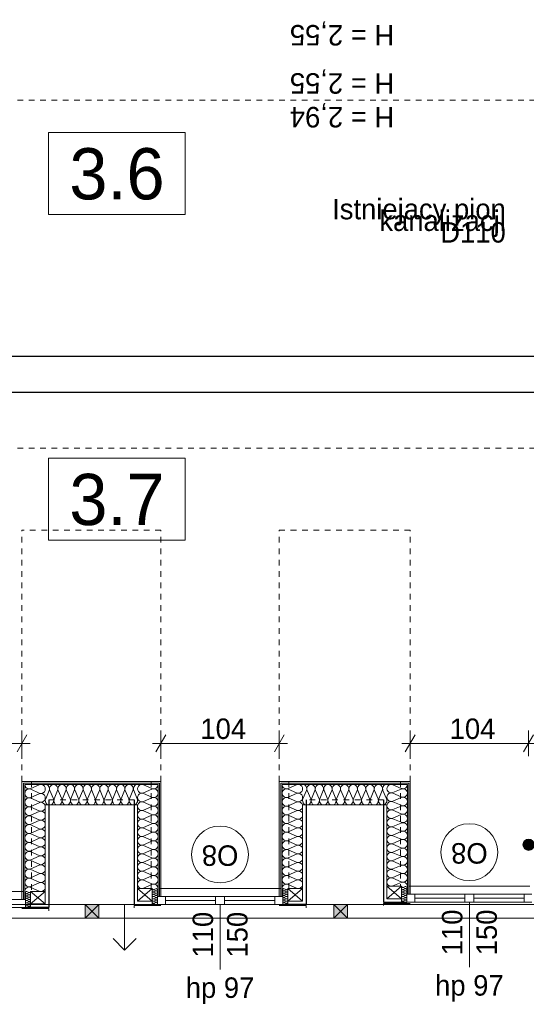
# Model space of a CAD drawing. Extents: x -145259 to -66341, y -2316 to 227384.
# Tile 112 of 143: x -105764 to -101314, y 168077 to 176729. Entities that reach past the tile are written whole.
import ezdxf

# ---------------------------------------------------------------- set-up
doc = ezdxf.new("R2010")
doc.units = 0
doc.header["$MEASUREMENT"] = 0
doc.linetypes.add('Hidden Line', pattern=[100, 50, -50])
for name, color, linetype in [('Arch ocieplenie', 7, 'Continuous'), ('Arch opisy', 7, 'Continuous'), ('Arch wymiary', 7, 'Continuous'), ('Arch ściany działowe', 7, 'Continuous'), ('INWENT ODWODNIENIE', 7, 'Continuous')]:
    doc.layers.add(name, color=color, linetype=linetype)
for name, color, linetype, lineweight, true_color in [('Arch ocieplenie_Nr_Pióra__24', 7, 'Continuous', 13, 0x029e21), ('Arch okna_Nr_Pióra__82', 7, 'Continuous', 20, 0xaaaaaa), ('INWENT.ŚCIANY_Nr_Pióra__2', 7, 'Continuous', 13, 0x7f7f7f), ('Inwentaryzacja Konst._Nr_Pióra__3', 7, 'Continuous', 20, 0xff6600)]:
    doc.layers.add(name, color=color, linetype=linetype, lineweight=lineweight, true_color=true_color)
for name, color, linetype, lineweight in [('Arch opisy okien_Nr_Pióra__21', 7, 'Continuous', 13), ('Arch opisy_Nr_Pióra__1', 7, 'Continuous', 25), ('Arch opisy_Nr_Pióra__21', 7, 'Continuous', 13), ('Arch wymiary_Nr_Pióra__21', 7, 'Continuous', 13), ('Arch wymiary_Nr_Pióra__5', 7, 'Continuous', 13), ('Arch ściany działowe_Nr_Pióra__5', 7, 'Continuous', 13), ('INWENT DACH_Nr_Pióra__21', 7, 'Continuous', 13), ('INWENT ODWODNIENIE_Nr_Pióra__21', 7, 'Continuous', 13), ('INWENT ODWODNIENIE_Nr_Pióra__5', 7, 'Continuous', 13), ('INWENT OPISY_Nr_Pióra__21', 7, 'Continuous', 13), ('INWENT. OKNA_Nr_Pióra__21', 7, 'Continuous', 13), ('INWENT.ŚCIANY_Nr_Pióra__1', 7, 'Continuous', 25), ('INWENT.ŚCIANY_Nr_Pióra__20', 1, 'Continuous', 20)]:
    doc.layers.add(name, color=color, linetype=linetype, lineweight=lineweight)
doc.styles.add('GENERATED_STYLE_1', font='txt')
doc.styles.add('GENERATED_STYLE_4', font='txt')
doc.styles.add('GENERATED_STYLE_5', font='txt')
doc.styles.add('GENERATED_STYLE_7', font='txt')
doc.styles.add('GENERATED_STYLE_8', font='txt')
doc.dimstyles.new('GENERATED_STYLE__2', dxfattribs={"dimtxt": 179.999995, "dimasz": 114, "dimexe": 0.18, "dimexo": 0, "dimgap": 0.09, "dimtad": 1, "dimtih": 1, "dimtoh": 1, "dimdec": 0, "dimlfac": 0.1, "dimzin": 0, "dimdsep": 46, "dimtxsty": 'GENERATED_STYLE_1', "dimblk": 'ARROWHEAD_2', "dimblk1": 'ARROWHEAD_2', "dimblk2": 'ARROWHEAD_2', "dimcen": 0.09, "dimclrd": 7, "dimclre": 7, "dimclrt": 7, "dimazin": 0, "dimtfac": 1, "dimtdec": 4, "dimtmove": 0, "dimatfit": 3, "dimfxl": 0, "dimtolj": 1, "dimtzin": 0, "dimarcsym": 0})
doc.dimstyles.new('GENERATED_STYLE__9', dxfattribs={"dimtxt": 0.18, "dimasz": 109.44, "dimexe": 0.18, "dimexo": 0.0625, "dimgap": 0.09, "dimtad": 0, "dimtih": 1, "dimtoh": 1, "dimdec": 4, "dimzin": 0, "dimdsep": 46, "dimcen": 0.09, "dimadec": 0, "dimazin": 0, "dimtfac": 1, "dimtdec": 4, "dimtmove": 0, "dimatfit": 3, "dimldrblk": 'ARROWHEAD_11', "dimfxl": 0, "dimtolj": 1, "dimtzin": 0, "dimarcsym": 0})

# ---------------------------------------------------------------- blocks, each defined once
blk = doc.blocks.new('Ściana_694', base_point=(-105743.7, 170033.6))
at = {"layer": 'Arch ściany działowe_Nr_Pióra__5', "linetype": 'Continuous'}
for p, q in [((-105743.7, 170033.6), (-105743.7, 168998.6)), ((-105731.2, 168998.6), (-105731.2, 170021.1)), ((-105743.7, 168998.6), (-105731.2, 168998.6))]:
    blk.add_line(p, q, dxfattribs=at)
blk = doc.blocks.new('Ściana_695', base_point=(-105731.2, 170021.1))
at = {"layer": 'Arch ściany działowe_Nr_Pióra__5', "linetype": 'Continuous'}
for p, q in [((-105731.2, 170021.1), (-105731.2, 168998.6)), ((-105718.7, 168998.6), (-105718.7, 170008.6)), ((-105731.2, 168998.6), (-105718.7, 168998.6))]:
    blk.add_line(p, q, dxfattribs=at)
blk = doc.blocks.new('Ściana_696', base_point=(-104523.7, 170033.6))
at = {"layer": 'Arch ściany działowe_Nr_Pióra__5', "linetype": 'Continuous'}
for p, q in [((-104523.7, 169023.6), (-104523.7, 170033.6)), ((-104536.2, 170021.1), (-104536.2, 169023.6)), ((-104536.2, 169023.6), (-104523.7, 169023.6))]:
    blk.add_line(p, q, dxfattribs=at)
blk = doc.blocks.new('Ściana_697', base_point=(-104536.2, 170021.1))
at = {"layer": 'Arch ściany działowe_Nr_Pióra__5', "linetype": 'Continuous'}
for p, q in [((-104548.7, 170008.6), (-104548.7, 169023.6)), ((-104536.2, 169023.6), (-104536.2, 170021.1)), ((-104548.7, 169023.6), (-104536.2, 169023.6))]:
    blk.add_line(p, q, dxfattribs=at)
blk = doc.blocks.new('Ściana_698', base_point=(-103483.7, 170033.6))
at = {"layer": 'Arch ściany działowe_Nr_Pióra__5', "linetype": 'Continuous'}
for p, q in [((-103483.7, 170033.6), (-103483.7, 169023.6)), ((-103471.2, 169023.6), (-103471.2, 170021.1)), ((-103483.7, 169023.6), (-103471.2, 169023.6))]:
    blk.add_line(p, q, dxfattribs=at)
blk = doc.blocks.new('Ściana_699', base_point=(-103471.2, 170021.1))
at = {"layer": 'Arch ściany działowe_Nr_Pióra__5', "linetype": 'Continuous'}
for p, q in [((-103471.2, 170021.1), (-103471.2, 169023.6)), ((-103458.7, 169023.6), (-103458.7, 170008.6)), ((-103471.2, 169023.6), (-103458.7, 169023.6))]:
    blk.add_line(p, q, dxfattribs=at)
blk = doc.blocks.new('Ściana_700', base_point=(-102333.7, 170033.6))
at = {"layer": 'Arch ściany działowe_Nr_Pióra__5', "linetype": 'Continuous'}
for p, q in [((-102333.7, 169043.6), (-102333.7, 170033.6)), ((-102346.2, 170021.1), (-102346.2, 169043.6)), ((-102346.2, 169043.6), (-102333.7, 169043.6))]:
    blk.add_line(p, q, dxfattribs=at)
blk = doc.blocks.new('Ściana_701', base_point=(-102346.2, 170021.1))
at = {"layer": 'Arch ściany działowe_Nr_Pióra__5', "linetype": 'Continuous'}
for p, q in [((-102358.7, 170008.6), (-102358.7, 169043.6)), ((-102346.2, 169043.6), (-102346.2, 170021.1)), ((-102358.7, 169043.6), (-102346.2, 169043.6))]:
    blk.add_line(p, q, dxfattribs=at)
blk = doc.blocks.new('Ściana_764', base_point=(-104523.7, 170033.6))
at = {"layer": 'Arch ściany działowe_Nr_Pióra__5', "linetype": 'Continuous'}
for p, q in [((-104523.7, 170033.6), (-105743.7, 170033.6)), ((-105731.2, 170021.1), (-104536.2, 170021.1))]:
    blk.add_line(p, q, dxfattribs=at)
blk = doc.blocks.new('Ściana_765', base_point=(-104536.2, 170021.1))
at = {"layer": 'Arch ściany działowe_Nr_Pióra__5', "linetype": 'Continuous'}
for p, q in [((-104536.2, 170021.1), (-105731.2, 170021.1)), ((-105718.7, 170008.6), (-104548.7, 170008.6))]:
    blk.add_line(p, q, dxfattribs=at)
blk = doc.blocks.new('Ściana_766', base_point=(-102333.7, 170033.6))
at = {"layer": 'Arch ściany działowe_Nr_Pióra__5', "linetype": 'Continuous'}
for p, q in [((-102333.7, 170033.6), (-103483.7, 170033.6)), ((-103471.2, 170021.1), (-102346.2, 170021.1))]:
    blk.add_line(p, q, dxfattribs=at)
blk = doc.blocks.new('Ściana_767', base_point=(-102346.2, 170021.1))
at = {"layer": 'Arch ściany działowe_Nr_Pióra__5', "linetype": 'Continuous'}
for p, q in [((-102346.2, 170021.1), (-103471.2, 170021.1)), ((-103458.7, 170008.6), (-102358.7, 170008.6))]:
    blk.add_line(p, q, dxfattribs=at)
blk = doc.blocks.new('Izolacja cieplna 14_128', base_point=(-105718.7, 169068.6))
at = {"layer": 'Arch ocieplenie_Nr_Pióra__24', "linetype": 'Continuous'}
for p, q in [((-105665.1, 169972.7), (-105592.4, 170005.3)), ((-105592.4, 169933.6), (-105665.1, 169966.1)), ((-105665.1, 169894.4), (-105592.4, 169927)), ((-105592.4, 169855.2), (-105665.1, 169887.8)), ((-105665.1, 169816.1), (-105592.4, 169848.6)), ((-105592.4, 169776.9), (-105665.1, 169809.5)), ((-105665.1, 169737.7), (-105592.4, 169770.3)), ((-105592.4, 169698.6), (-105665.1, 169731.1)), ((-105665.1, 169659.4), (-105592.4, 169692)), ((-105592.4, 169620.2), (-105665.1, 169652.8)), ((-105665.1, 169581.1), (-105592.4, 169613.6)), ((-105592.4, 169541.9), (-105665.1, 169574.5)), ((-105665.1, 169502.7), (-105592.4, 169535.3)), ((-105592.4, 169463.6), (-105665.1, 169496.1)), ((-105665.1, 169424.4), (-105592.4, 169457)), ((-105592.4, 169385.2), (-105665.1, 169417.8)), ((-105665.1, 169346.1), (-105592.4, 169378.6)), ((-105592.4, 169306.9), (-105665.1, 169339.5)), ((-105665.1, 169267.7), (-105592.4, 169300.3)), ((-105592.4, 169228.6), (-105665.1, 169261.1)), ((-105665.1, 169189.4), (-105592.4, 169222)), ((-105592.4, 169150.2), (-105665.1, 169182.8)), ((-105665.1, 169111.1), (-105592.4, 169143.6)), ((-105592.4, 169071.9), (-105665.1, 169104.5))]:
    blk.add_line(p, q, dxfattribs=at)
for centre, start_param, end_param in [((-105680.5, 169930.3), 5.870392, 9.837571), ((-105680.5, 170008.6), 1.570796, 3.554385), ((-105577, 169969.4), 2.728799, 6.695979), ((-105680.5, 169851.9), 5.870392, 9.837571), ((-105577, 169891.1), 2.728799, 6.695979), ((-105577, 169812.8), 2.728799, 6.695979), ((-105680.5, 169773.6), 5.870392, 9.837571), ((-105577, 169734.4), 2.728799, 6.695979), ((-105680.5, 169695.3), 5.870392, 9.837571), ((-105577, 169656.1), 2.728799, 6.695979), ((-105680.5, 169616.9), 5.870392, 9.837571), ((-105577, 169577.8), 2.728799, 6.695979), ((-105680.5, 169538.6), 5.870392, 9.837571), ((-105577, 169499.4), 2.728799, 6.695979), ((-105680.5, 169460.3), 5.870392, 9.837571), ((-105680.5, 169381.9), 5.870392, 9.837571), ((-105577, 169421.1), 2.728799, 6.695979), ((-105680.5, 169303.6), 5.870392, 9.837571), ((-105577, 169342.8), 2.728799, 6.695979), ((-105680.5, 169225.3), 5.870392, 9.837571), ((-105577, 169264.4), 2.728799, 6.695979), ((-105680.5, 169146.9), 5.870392, 9.837571), ((-105577, 169186.1), 2.728799, 6.695979), ((-105680.5, 169068.6), 5.870392, 7.853982), ((-105577, 169107.8), 2.728799, 6.695979)]:
    blk.add_ellipse(centre, major_axis=(0, 39.2), ratio=0.977414, start_param=start_param, end_param=end_param, dxfattribs=at)
blk = doc.blocks.new('Izolacja cieplna 14_129', base_point=(-105668.7, 168928.6))
at = {"layer": 'Arch ocieplenie_Nr_Pióra__24', "linetype": 'Continuous'}
for p, q in [((-105682.1, 169059.4), (-105700.3, 169067.8)), ((-105700.3, 169049.4), (-105682.1, 169057.8)), ((-105682.1, 169039.4), (-105700.3, 169047.8)), ((-105700.3, 169029.4), (-105682.1, 169037.8)), ((-105682.1, 169019.4), (-105700.3, 169027.8)), ((-105700.3, 169009.4), (-105682.1, 169017.8)), ((-105682.1, 168999.4), (-105700.3, 169007.8)), ((-105700.3, 168989.4), (-105682.1, 168997.8)), ((-105682.1, 168979.4), (-105700.3, 168987.8)), ((-105700.3, 168969.4), (-105682.1, 168977.8)), ((-105682.1, 168959.4), (-105700.3, 168967.8)), ((-105700.3, 168949.4), (-105682.1, 168957.8)), ((-105682.1, 168939.4), (-105700.3, 168947.8)), ((-105700.3, 168929.4), (-105682.1, 168937.8))]:
    blk.add_line(p, q, dxfattribs=at)
for centre, start_param, end_param in [((-105704.2, 169058.6), 5.870392, 9.837571), ((-105704.2, 169038.6), 5.870392, 9.837571), ((-105704.2, 169018.6), 5.870392, 9.837571), ((-105704.2, 168998.6), 5.870392, 9.837571), ((-105704.2, 168978.6), 5.870392, 9.837571), ((-105678.3, 169068.6), 2.7288, 4.712389), ((-105678.3, 169048.6), 2.7288, 6.695979), ((-105678.3, 169028.6), 2.7288, 6.695979), ((-105678.3, 169008.6), 2.7288, 6.695979), ((-105678.3, 168988.6), 2.7288, 6.695979), ((-105704.2, 168958.6), 5.870392, 9.837571), ((-105704.2, 168938.6), 5.870392, 9.837571), ((-105678.3, 168968.6), 2.7288, 6.695979), ((-105678.3, 168948.6), 2.7288, 6.695979), ((-105678.3, 168928.6), 4.712389, 6.695979)]:
    blk.add_ellipse(centre, major_axis=(0, 10), ratio=0.957061, start_param=start_param, end_param=end_param, dxfattribs=at)
blk = doc.blocks.new('Izolacja cieplna 14_131', base_point=(-104548.7, 169093.6))
at = {"layer": 'Arch ocieplenie_Nr_Pióra__24', "linetype": 'Continuous'}
for p, q in [((-104602.4, 169973.7), (-104675.1, 170005.4)), ((-104675.1, 169935.6), (-104602.4, 169967.3)), ((-104602.4, 169897.4), (-104675.1, 169929.1)), ((-104675.1, 169859.3), (-104602.4, 169891)), ((-104602.4, 169821.2), (-104675.1, 169852.9)), ((-104675.1, 169783.1), (-104602.4, 169814.8)), ((-104602.4, 169744.9), (-104675.1, 169776.6)), ((-104675.1, 169706.8), (-104602.4, 169738.5)), ((-104602.4, 169668.7), (-104675.1, 169700.4)), ((-104675.1, 169630.6), (-104602.4, 169662.3)), ((-104602.4, 169592.4), (-104675.1, 169624.1)), ((-104675.1, 169554.3), (-104602.4, 169586)), ((-104602.4, 169516.2), (-104675.1, 169547.9)), ((-104675.1, 169478.1), (-104602.4, 169509.8)), ((-104602.4, 169439.9), (-104675.1, 169471.6)), ((-104675.1, 169401.8), (-104602.4, 169433.5)), ((-104602.4, 169363.7), (-104675.1, 169395.4)), ((-104675.1, 169325.6), (-104602.4, 169357.3)), ((-104602.4, 169287.4), (-104675.1, 169319.1)), ((-104675.1, 169249.3), (-104602.4, 169281)), ((-104602.4, 169211.2), (-104675.1, 169242.9)), ((-104675.1, 169173.1), (-104602.4, 169204.8)), ((-104602.4, 169134.9), (-104675.1, 169166.6)), ((-104675.1, 169096.8), (-104602.4, 169128.5))]:
    blk.add_line(p, q, dxfattribs=at)
for centre, start_param, end_param in [((-104690.5, 169970.5), 4.299595, 8.266775), ((-104587, 170008.6), 1.158004, 3.141593), ((-104587, 169932.4), 1.158004, 5.125183), ((-104690.5, 169894.2), 4.299595, 8.266775), ((-104690.5, 169818), 4.299595, 8.266775), ((-104587, 169856.1), 1.158004, 5.125183), ((-104690.5, 169741.7), 4.299595, 8.266775), ((-104587, 169779.9), 1.158004, 5.125183), ((-104690.5, 169665.5), 4.299595, 8.266775), ((-104587, 169703.6), 1.158004, 5.125183), ((-104690.5, 169589.2), 4.299595, 8.266775), ((-104587, 169627.4), 1.158004, 5.125183), ((-104690.5, 169513), 4.299595, 8.266775), ((-104587, 169551.1), 1.158004, 5.125183), ((-104587, 169474.9), 1.158004, 5.125183), ((-104690.5, 169436.7), 4.299595, 8.266775), ((-104587, 169398.6), 1.158004, 5.125183), ((-104690.5, 169360.5), 4.299595, 8.266775), ((-104587, 169322.4), 1.158004, 5.125183), ((-104690.5, 169284.2), 4.299595, 8.266775), ((-104690.5, 169208), 4.299595, 8.266775), ((-104587, 169246.1), 1.158004, 5.125183), ((-104690.5, 169131.7), 4.299595, 8.266775), ((-104587, 169169.9), 1.158004, 5.125183), ((-104587, 169093.6), 3.141593, 5.125182)]:
    blk.add_ellipse(centre, major_axis=(-38.3, 0), ratio=0.995897, start_param=start_param, end_param=end_param, dxfattribs=at)
blk = doc.blocks.new('Izolacja cieplna 14_132', base_point=(-103458.7, 169093.6))
at = {"layer": 'Arch ocieplenie_Nr_Pióra__24', "linetype": 'Continuous'}
for p, q in [((-103405.1, 169973.7), (-103332.4, 170005.4)), ((-103332.4, 169935.6), (-103405.1, 169967.3)), ((-103405.1, 169897.4), (-103332.4, 169929.1)), ((-103332.4, 169859.3), (-103405.1, 169891)), ((-103405.1, 169821.2), (-103332.4, 169852.9)), ((-103332.4, 169783.1), (-103405.1, 169814.8)), ((-103405.1, 169744.9), (-103332.4, 169776.6)), ((-103332.4, 169706.8), (-103405.1, 169738.5)), ((-103405.1, 169668.7), (-103332.4, 169700.4)), ((-103332.4, 169630.6), (-103405.1, 169662.3)), ((-103405.1, 169592.4), (-103332.4, 169624.1)), ((-103332.4, 169554.3), (-103405.1, 169586)), ((-103405.1, 169516.2), (-103332.4, 169547.9)), ((-103332.4, 169478.1), (-103405.1, 169509.8)), ((-103405.1, 169439.9), (-103332.4, 169471.6)), ((-103332.4, 169401.8), (-103405.1, 169433.5)), ((-103405.1, 169363.7), (-103332.4, 169395.4)), ((-103332.4, 169325.6), (-103405.1, 169357.3)), ((-103405.1, 169287.4), (-103332.4, 169319.1)), ((-103332.4, 169249.3), (-103405.1, 169281)), ((-103405.1, 169211.2), (-103332.4, 169242.9)), ((-103332.4, 169173.1), (-103405.1, 169204.8)), ((-103405.1, 169134.9), (-103332.4, 169166.6)), ((-103332.4, 169096.8), (-103405.1, 169128.5))]:
    blk.add_line(p, q, dxfattribs=at)
for centre, start_param, end_param in [((-103420.5, 169932.4), 4.299595, 8.266774), ((-103420.5, 170008.6), 0, 1.983589), ((-103317, 169970.5), 1.158003, 5.125183), ((-103420.5, 169856.1), 4.299595, 8.266774), ((-103317, 169894.2), 1.158003, 5.125183), ((-103317, 169818), 1.158003, 5.125183), ((-103420.5, 169779.9), 4.299595, 8.266774), ((-103317, 169741.7), 1.158003, 5.125183), ((-103420.5, 169703.6), 4.299595, 8.266774), ((-103317, 169665.5), 1.158003, 5.125183), ((-103420.5, 169627.4), 4.299595, 8.266774), ((-103317, 169589.2), 1.158003, 5.125183), ((-103420.5, 169551.1), 4.299595, 8.266774), ((-103420.5, 169474.9), 4.299595, 8.266774), ((-103317, 169513), 1.158003, 5.125183), ((-103420.5, 169398.6), 4.299595, 8.266774), ((-103317, 169436.7), 1.158003, 5.125183), ((-103420.5, 169322.4), 4.299595, 8.266774), ((-103317, 169360.5), 1.158003, 5.125183), ((-103420.5, 169246.1), 4.299595, 8.266774), ((-103317, 169284.2), 1.158003, 5.125183), ((-103317, 169208), 1.158003, 5.125183), ((-103420.5, 169169.9), 4.299595, 8.266774), ((-103317, 169131.7), 1.158003, 5.125183), ((-103420.5, 169093.6), 4.299596, 6.283185)]:
    blk.add_ellipse(centre, major_axis=(-38.3, 0), ratio=0.995897, start_param=start_param, end_param=end_param, dxfattribs=at)
blk = doc.blocks.new('Izolacja cieplna 14_133', base_point=(-103408.7, 168953.6))
at = {"layer": 'Arch ocieplenie_Nr_Pióra__24', "linetype": 'Continuous'}
for p, q in [((-103422.1, 169084.4), (-103440.3, 169092.8)), ((-103440.3, 169074.4), (-103422.1, 169082.8)), ((-103422.1, 169064.4), (-103440.3, 169072.8)), ((-103440.3, 169054.4), (-103422.1, 169062.8)), ((-103422.1, 169044.4), (-103440.3, 169052.8)), ((-103440.3, 169034.4), (-103422.1, 169042.8)), ((-103422.1, 169024.4), (-103440.3, 169032.8)), ((-103440.3, 169014.4), (-103422.1, 169022.8)), ((-103422.1, 169004.4), (-103440.3, 169012.8)), ((-103440.3, 168994.4), (-103422.1, 169002.8)), ((-103422.1, 168984.4), (-103440.3, 168992.8)), ((-103440.3, 168974.4), (-103422.1, 168982.8)), ((-103422.1, 168964.4), (-103440.3, 168972.8)), ((-103440.3, 168954.4), (-103422.1, 168962.8))]:
    blk.add_line(p, q, dxfattribs=at)
for centre, start_param, end_param in [((-103444.2, 169083.6), 5.870392, 9.837571), ((-103444.2, 169063.6), 5.870392, 9.837571), ((-103418.3, 169093.6), 2.7288, 4.712389), ((-103418.3, 169073.6), 2.7288, 6.695979), ((-103444.2, 169043.6), 5.870392, 9.837571), ((-103444.2, 169023.6), 5.870392, 9.837571), ((-103444.2, 169003.6), 5.870392, 9.837571), ((-103444.2, 168983.6), 5.870392, 9.837571), ((-103418.3, 169053.6), 2.7288, 6.695979), ((-103418.3, 169033.6), 2.7288, 6.695979), ((-103418.3, 169013.6), 2.7288, 6.695979), ((-103418.3, 168993.6), 2.7288, 6.695979), ((-103444.2, 168963.6), 5.870392, 9.837571), ((-103418.3, 168973.6), 2.7288, 6.695979), ((-103418.3, 168953.6), 4.712389, 6.695979)]:
    blk.add_ellipse(centre, major_axis=(0, 10), ratio=0.957061, start_param=start_param, end_param=end_param, dxfattribs=at)
blk = doc.blocks.new('Izolacja cieplna 14_134', base_point=(-104598.7, 168953.6))
at = {"layer": 'Arch ocieplenie_Nr_Pióra__24', "linetype": 'Continuous'}
for p, q in [((-104585.3, 169084.4), (-104567.1, 169092.8)), ((-104567.1, 169074.4), (-104585.3, 169082.8)), ((-104585.3, 169064.4), (-104567.1, 169072.8)), ((-104567.1, 169054.4), (-104585.3, 169062.8)), ((-104585.3, 169044.4), (-104567.1, 169052.8)), ((-104567.1, 169034.4), (-104585.3, 169042.8)), ((-104585.3, 169024.4), (-104567.1, 169032.8)), ((-104567.1, 169014.4), (-104585.3, 169022.8)), ((-104585.3, 169004.4), (-104567.1, 169012.8)), ((-104567.1, 168994.4), (-104585.3, 169002.8)), ((-104585.3, 168984.4), (-104567.1, 168992.8)), ((-104567.1, 168974.4), (-104585.3, 168982.8)), ((-104585.3, 168964.4), (-104567.1, 168972.8)), ((-104567.1, 168954.4), (-104585.3, 168962.8))]:
    blk.add_line(p, q, dxfattribs=at)
for centre, start_param, end_param in [((-104589.2, 169073.6), 5.870392, 9.837571), ((-104589.2, 169093.6), 1.570796, 3.554385), ((-104563.3, 169083.6), 2.728799, 6.695979), ((-104563.3, 169063.6), 2.728799, 6.695979), ((-104589.2, 169053.6), 5.870392, 9.837571), ((-104589.2, 169033.6), 5.870392, 9.837571), ((-104589.2, 169013.6), 5.870392, 9.837571), ((-104589.2, 168993.6), 5.870392, 9.837571), ((-104563.3, 169043.6), 2.728799, 6.695979), ((-104563.3, 169023.6), 2.728799, 6.695979), ((-104563.3, 169003.6), 2.728799, 6.695979), ((-104563.3, 168983.6), 2.728799, 6.695979), ((-104589.2, 168973.6), 5.870392, 9.837571), ((-104589.2, 168953.6), 5.870392, 7.853982), ((-104563.3, 168963.6), 2.728799, 6.695979)]:
    blk.add_ellipse(centre, major_axis=(0, 10), ratio=0.957061, start_param=start_param, end_param=end_param, dxfattribs=at)
blk = doc.blocks.new('Izolacja cieplna 14_135', base_point=(-102358.7, 169113.6))
at = {"layer": 'Arch ocieplenie_Nr_Pióra__24', "linetype": 'Continuous'}
for p, q in [((-102412.4, 169974.4), (-102485.1, 170005.5)), ((-102485.1, 169937.2), (-102412.4, 169968.2)), ((-102412.4, 169899.9), (-102485.1, 169930.9)), ((-102485.1, 169862.6), (-102412.4, 169893.6)), ((-102412.4, 169825.3), (-102485.1, 169856.3)), ((-102485.1, 169788), (-102412.4, 169819)), ((-102412.4, 169750.7), (-102485.1, 169781.7)), ((-102485.1, 169713.4), (-102412.4, 169744.4)), ((-102412.4, 169676.1), (-102485.1, 169707.1)), ((-102485.1, 169638.8), (-102412.4, 169669.8)), ((-102412.4, 169601.5), (-102485.1, 169632.6)), ((-102485.1, 169564.2), (-102412.4, 169595.3)), ((-102412.4, 169526.9), (-102485.1, 169558)), ((-102485.1, 169489.7), (-102412.4, 169520.7)), ((-102412.4, 169452.4), (-102485.1, 169483.4)), ((-102485.1, 169415.1), (-102412.4, 169446.1)), ((-102412.4, 169377.8), (-102485.1, 169408.8)), ((-102485.1, 169340.5), (-102412.4, 169371.5)), ((-102412.4, 169303.2), (-102485.1, 169334.2)), ((-102485.1, 169265.9), (-102412.4, 169296.9)), ((-102412.4, 169228.6), (-102485.1, 169259.6)), ((-102485.1, 169191.3), (-102412.4, 169222.3)), ((-102412.4, 169154), (-102485.1, 169185.1)), ((-102485.1, 169116.7), (-102412.4, 169147.8))]:
    blk.add_line(p, q, dxfattribs=at)
for centre, start_param, end_param in [((-102500.5, 169971.3), 4.299595, 8.266775), ((-102397, 170008.6), 1.158004, 3.141593), ((-102397, 169934), 1.158004, 5.125183), ((-102500.5, 169896.7), 4.299595, 8.266775), ((-102500.5, 169822.1), 4.299595, 8.266775), ((-102397, 169859.4), 1.158004, 5.125183), ((-102500.5, 169747.6), 4.299595, 8.266775), ((-102397, 169784.9), 1.158004, 5.125183), ((-102500.5, 169673), 4.299595, 8.266775), ((-102397, 169710.3), 1.158004, 5.125183), ((-102500.5, 169598.4), 4.299595, 8.266775), ((-102397, 169635.7), 1.158004, 5.125183), ((-102397, 169561.1), 1.158004, 5.125183), ((-102500.5, 169523.8), 4.299595, 8.266775), ((-102397, 169486.5), 1.158004, 5.125183), ((-102500.5, 169449.2), 4.299595, 8.266775), ((-102397, 169411.9), 1.158004, 5.125183), ((-102500.5, 169374.6), 4.299595, 8.266775), ((-102500.5, 169300.1), 4.299595, 8.266775), ((-102397, 169337.4), 1.158004, 5.125183), ((-102500.5, 169225.5), 4.299595, 8.266775), ((-102397, 169262.8), 1.158004, 5.125183), ((-102500.5, 169150.9), 4.299595, 8.266775), ((-102397, 169188.2), 1.158004, 5.125183), ((-102397, 169113.6), 3.141593, 5.125182)]:
    blk.add_ellipse(centre, major_axis=(-38.3, 0), ratio=0.974129, start_param=start_param, end_param=end_param, dxfattribs=at)
blk = doc.blocks.new('Izolacja cieplna 14_138', base_point=(-102408.7, 168973.6))
at = {"layer": 'Arch ocieplenie_Nr_Pióra__24', "linetype": 'Continuous'}
for p, q in [((-102395.3, 169104.4), (-102377.1, 169112.8)), ((-102377.1, 169094.4), (-102395.3, 169102.8)), ((-102395.3, 169084.4), (-102377.1, 169092.8)), ((-102377.1, 169074.4), (-102395.3, 169082.8)), ((-102395.3, 169064.4), (-102377.1, 169072.8)), ((-102377.1, 169054.4), (-102395.3, 169062.8)), ((-102395.3, 169044.4), (-102377.1, 169052.8)), ((-102377.1, 169034.4), (-102395.3, 169042.8)), ((-102395.3, 169024.4), (-102377.1, 169032.8)), ((-102377.1, 169014.4), (-102395.3, 169022.8)), ((-102395.3, 169004.4), (-102377.1, 169012.8)), ((-102377.1, 168994.4), (-102395.3, 169002.8)), ((-102395.3, 168984.4), (-102377.1, 168992.8)), ((-102377.1, 168974.4), (-102395.3, 168982.8))]:
    blk.add_line(p, q, dxfattribs=at)
for centre, start_param, end_param in [((-102399.2, 169093.6), 5.870392, 9.837571), ((-102399.2, 169073.6), 5.870392, 9.837571), ((-102399.2, 169113.6), 1.570796, 3.554385), ((-102373.3, 169103.6), 2.728799, 6.695979), ((-102373.3, 169083.6), 2.728799, 6.695979), ((-102373.3, 169063.6), 2.728799, 6.695979), ((-102399.2, 169053.6), 5.870392, 9.837571), ((-102399.2, 169033.6), 5.870392, 9.837571), ((-102399.2, 169013.6), 5.870392, 9.837571), ((-102399.2, 168993.6), 5.870392, 9.837571), ((-102373.3, 169043.6), 2.728799, 6.695979), ((-102373.3, 169023.6), 2.728799, 6.695979), ((-102373.3, 169003.6), 2.728799, 6.695979), ((-102373.3, 168983.6), 2.728799, 6.695979), ((-102399.2, 168973.6), 5.870392, 7.853982)]:
    blk.add_ellipse(centre, major_axis=(0, 10), ratio=0.957061, start_param=start_param, end_param=end_param, dxfattribs=at)
blk = doc.blocks.new('Izolacja cieplna 14_173', base_point=(-105538.7, 170008.6))
at = {"layer": 'Arch ocieplenie_Nr_Pióra__24', "linetype": 'Continuous'}
for p, q in [((-105535.6, 169882.2), (-105505, 169955)), ((-105498.8, 169955), (-105468.2, 169882.2)), ((-105462, 169882.2), (-105431.4, 169955)), ((-105425.2, 169955), (-105394.6, 169882.2)), ((-105388.4, 169882.2), (-105357.7, 169955)), ((-105351.6, 169955), (-105320.9, 169882.2)), ((-105314.7, 169882.2), (-105284.1, 169955)), ((-105277.9, 169955), (-105247.3, 169882.2)), ((-105241.1, 169882.2), (-105210.5, 169955)), ((-105204.3, 169955), (-105173.6, 169882.2)), ((-105167.5, 169882.2), (-105136.8, 169955)), ((-105130.6, 169955), (-105100, 169882.2)), ((-105093.8, 169882.2), (-105063.2, 169955)), ((-105057, 169955), (-105026.4, 169882.2)), ((-105020.2, 169882.2), (-104989.6, 169955)), ((-104983.4, 169955), (-104952.7, 169882.2)), ((-104946.6, 169882.2), (-104915.9, 169955)), ((-104909.7, 169955), (-104879.1, 169882.2)), ((-104872.9, 169882.2), (-104842.3, 169955)), ((-104836.1, 169955), (-104805.5, 169882.2)), ((-104799.3, 169882.2), (-104768.6, 169955)), ((-104762.5, 169955), (-104731.8, 169882.2))]:
    blk.add_line(p, q, dxfattribs=at)
for centre, start_param, end_param in [((-105538.7, 169970.3), 4.299596, 6.283185), ((-105465.1, 169970.3), 4.299595, 8.266774), ((-105391.5, 169970.3), 4.299595, 8.266774), ((-105317.8, 169970.3), 4.299595, 8.266774), ((-105244.2, 169970.3), 4.299595, 8.266774), ((-105170.6, 169970.3), 4.299595, 8.266774), ((-105096.9, 169970.3), 4.299595, 8.266774), ((-105023.3, 169970.3), 4.299595, 8.266774), ((-104949.6, 169970.3), 4.299595, 8.266774), ((-104876, 169970.3), 4.299595, 8.266774), ((-104802.4, 169970.3), 4.299595, 8.266774), ((-104728.7, 169970.3), 0, 1.983589), ((-105501.9, 169866.9), 1.158003, 5.125183), ((-105428.3, 169866.9), 1.158003, 5.125183), ((-105354.6, 169866.9), 1.158003, 5.125183), ((-105281, 169866.9), 1.158003, 5.125183), ((-105207.4, 169866.9), 1.158003, 5.125183), ((-105133.7, 169866.9), 1.158003, 5.125183), ((-105060.1, 169866.9), 1.158003, 5.125183), ((-104986.5, 169866.9), 1.158003, 5.125183), ((-104912.8, 169866.9), 1.158003, 5.125183), ((-104839.2, 169866.9), 1.158003, 5.125183), ((-104765.6, 169866.9), 1.158003, 5.125183)]:
    blk.add_ellipse(centre, major_axis=(0, 38.3), ratio=0.961761, start_param=start_param, end_param=end_param, dxfattribs=at)
blk = doc.blocks.new('Izolacja cieplna 14_174', base_point=(-103278.7, 170008.6))
at = {"layer": 'Arch ocieplenie_Nr_Pióra__24', "linetype": 'Continuous'}
for p, q in [((-103275.6, 169882.2), (-103244.8, 169955)), ((-103238.6, 169955), (-103207.8, 169882.2)), ((-103201.6, 169882.2), (-103170.8, 169955)), ((-103164.6, 169955), (-103133.8, 169882.2)), ((-103127.6, 169882.2), (-103096.8, 169955)), ((-103090.6, 169955), (-103059.8, 169882.2)), ((-103053.6, 169882.2), (-103022.8, 169955)), ((-103016.6, 169955), (-102985.8, 169882.2)), ((-102979.6, 169882.2), (-102948.8, 169955)), ((-102942.6, 169955), (-102911.8, 169882.2)), ((-102905.6, 169882.2), (-102874.8, 169955)), ((-102868.6, 169955), (-102837.8, 169882.2)), ((-102831.6, 169882.2), (-102800.8, 169955)), ((-102794.6, 169955), (-102763.8, 169882.2)), ((-102757.6, 169882.2), (-102726.8, 169955)), ((-102720.6, 169955), (-102689.8, 169882.2)), ((-102683.6, 169882.2), (-102652.8, 169955)), ((-102646.6, 169955), (-102615.8, 169882.2)), ((-102609.6, 169882.2), (-102578.8, 169955)), ((-102572.6, 169955), (-102541.8, 169882.2))]:
    blk.add_line(p, q, dxfattribs=at)
for centre, start_param, end_param in [((-103278.7, 169970.3), 4.299596, 6.283185), ((-103204.7, 169970.3), 4.299595, 8.266774), ((-103130.7, 169970.3), 4.299595, 8.266774), ((-103056.7, 169970.3), 4.299595, 8.266774), ((-102982.7, 169970.3), 4.299595, 8.266774), ((-102908.7, 169970.3), 4.299595, 8.266774), ((-102834.7, 169970.3), 4.299595, 8.266774), ((-102760.7, 169970.3), 4.299595, 8.266774), ((-102686.7, 169970.3), 4.299595, 8.266774), ((-102612.7, 169970.3), 4.299595, 8.266774), ((-102538.7, 169970.3), 0, 1.983589), ((-103241.7, 169866.9), 1.158003, 5.125183), ((-103167.7, 169866.9), 1.158003, 5.125183), ((-103093.7, 169866.9), 1.158003, 5.125183), ((-103019.7, 169866.9), 1.158003, 5.125183), ((-102945.7, 169866.9), 1.158003, 5.125183), ((-102871.7, 169866.9), 1.158003, 5.125183), ((-102797.7, 169866.9), 1.158003, 5.125183), ((-102723.7, 169866.9), 1.158003, 5.125183), ((-102649.7, 169866.9), 1.158003, 5.125183), ((-102575.7, 169866.9), 1.158003, 5.125183)]:
    blk.add_ellipse(centre, major_axis=(0, 38.3), ratio=0.96651, start_param=start_param, end_param=end_param, dxfattribs=at)
blk = doc.blocks.new('Linia_102', base_point=(-104842, 168949.5))
at = {"layer": 'INWENT ODWODNIENIE_Nr_Pióra__21', "linetype": 'Continuous'}
for q in [(-104942, 168653.7), (-104742, 168653.7)]:
    blk.add_line((-104842, 168553.7), q, dxfattribs=at)
at = {"layer": 'INWENT ODWODNIENIE_Nr_Pióra__5', "linetype": 'Continuous'}
blk.add_line((-104842, 168949.5), (-104842, 168553.7), dxfattribs=at)
blk = doc.blocks.new('Linia_155', base_point=(-101293.7, 169479.2))
at = {"layer": 'Arch opisy_Nr_Pióra__21', "linetype": 'Continuous'}
for points in [[(-101243.7, 169479.2), (-101247.5, 169498.3), (-101258.4, 169514.5), (-101274.6, 169525.4), (-101293.7, 169529.2), (-101312.9, 169525.4), (-101329.1, 169514.5), (-101339.9, 169498.3), (-101343.7, 169479.2), (-101339.9, 169460), (-101329.1, 169443.8), (-101312.9, 169433), (-101293.7, 169429.2), (-101274.6, 169433), (-101258.4, 169443.8), (-101247.5, 169460)], [(-101008.7, 169479.2), (-101012.5, 169498.3), (-101023.4, 169514.5), (-101039.6, 169525.4), (-101058.7, 169529.2), (-101077.9, 169525.4), (-101094.1, 169514.5), (-101104.9, 169498.3), (-101108.7, 169479.2), (-101104.9, 169460), (-101094.1, 169443.8), (-101077.9, 169433), (-101058.7, 169429.2), (-101039.6, 169433), (-101023.4, 169443.8), (-101012.5, 169460)]]:
    blk.add_hatch(color=256, dxfattribs=at).paths.add_polyline_path(points, flags=0)
blk.add_line((-101243.7, 169479.2), (-101108.7, 169479.2), dxfattribs=at)
for centre in [(-101293.7, 169479.2), (-101058.7, 169479.2)]:
    blk.add_circle(centre, 50, dxfattribs=at)
blk = doc.blocks.new('*D1616')
at = {"layer": 'Arch wymiary_Nr_Pióra__5', "linetype": 'Continuous'}
for p, q in [((-106783.7, 170257.2), (-106783.7, 170482.2)), ((-105743.7, 170257.2), (-105743.7, 170482.2)), ((-106740.4, 170444.7), (-106827, 170294.7)), ((-105787, 170294.7), (-105700.4, 170444.7)), ((-106857.1, 170369.7), (-106783.7, 170369.7)), ((-106783.7, 170369.7), (-105743.7, 170369.7)), ((-105743.7, 170369.7), (-105670.4, 170369.7))]:
    blk.add_line(p, q, dxfattribs=at)
at = {"layer": 'Arch wymiary_Nr_Pióra__21', "insert": (-106436.5, 170405.7), "char_height": 180, "attachment_point": 7, "style": 'GENERATED_STYLE_1'}
blk.add_mtext('{104}', dxfattribs=at)
blk = doc.blocks.new('ARROWHEAD_2')
at = {"color": 0, "linetype": 'Continuous', "lineweight": 0}
for p, q in [((0, 0), (-1, 0)), ((-0.378, -0.655), (0.378, 0.655))]:
    blk.add_line(p, q, dxfattribs=at)
blk = doc.blocks.new('*D1617')
at = {"layer": 'Arch wymiary_Nr_Pióra__5', "linetype": 'Continuous'}
for p, q in [((-104523.7, 170257.2), (-104523.7, 170482.2)), ((-103483.7, 170257.2), (-103483.7, 170482.2)), ((-104480.4, 170444.7), (-104567, 170294.7)), ((-103527, 170294.7), (-103440.4, 170444.7)), ((-104597.1, 170369.7), (-104523.7, 170369.7)), ((-104523.7, 170369.7), (-103483.7, 170369.7)), ((-103483.7, 170369.7), (-103410.4, 170369.7))]:
    blk.add_line(p, q, dxfattribs=at)
at = {"layer": 'Arch wymiary_Nr_Pióra__21', "insert": (-104176.5, 170405.7), "char_height": 180, "attachment_point": 7, "style": 'GENERATED_STYLE_1'}
blk.add_mtext('{104}', dxfattribs=at)
blk = doc.blocks.new('*D1618')
at = {"layer": 'Arch wymiary_Nr_Pióra__5', "linetype": 'Continuous'}
for p, q in [((-102333.7, 170257.2), (-102333.7, 170482.2)), ((-101293.7, 170257.2), (-101293.7, 170482.2)), ((-102290.4, 170444.7), (-102377, 170294.7)), ((-101337, 170294.7), (-101250.4, 170444.7)), ((-102407.1, 170369.7), (-102333.7, 170369.7)), ((-102333.7, 170369.7), (-101293.7, 170369.7)), ((-101293.7, 170369.7), (-101220.4, 170369.7))]:
    blk.add_line(p, q, dxfattribs=at)
at = {"layer": 'Arch wymiary_Nr_Pióra__21', "insert": (-101986.5, 170405.7), "char_height": 180, "attachment_point": 7, "style": 'GENERATED_STYLE_1'}
blk.add_mtext('{104}', dxfattribs=at)
blk = doc.blocks.new('ARROWHEAD_11')
at = {"color": 0, "linetype": 'Continuous', "lineweight": 0}
blk.add_line((0, 0), (-1, 0), dxfattribs=at)
at = {"color": 0, "linetype": 'Continuous', "lineweight": 0, "const_width": 0.25, "flags": 128}
blk.add_lwpolyline([(-0.125, 0, 1), (0.125, 0, 1)], format="xyb", close=True, dxfattribs=at)

msp = doc.modelspace()

# ---------------------------------------------------------------- hatches: boundary and pattern name
at = {"layer": 'Arch okna_Nr_Pióra__82', "linetype": 'Continuous'}
for points in [[(-105188.7, 168953.6), (-105068.7, 168953.6), (-105068.7, 168833.6), (-105188.7, 168833.6)], [(-103003.7, 168953.6), (-102883.7, 168953.6), (-102883.7, 168833.6), (-103003.7, 168833.6)]]:
    msp.add_hatch(color=256, dxfattribs=at).paths.add_polyline_path(points, flags=0)

# ---------------------------------------------------------------- linework, layer by layer
at = {"layer": 'Arch ocieplenie_Nr_Pióra__24', "linetype": 'Continuous'}
for p, q in [((-105538.7, 169068.6), (-105538.7, 169828.6)), ((-105538.7, 169828.6), (-104728.7, 169828.6)), ((-104728.7, 169093.6), (-104728.7, 169828.6)), ((-103278.7, 169093.6), (-103278.7, 169828.6)), ((-103278.7, 169828.6), (-102538.7, 169828.6)), ((-102538.7, 169113.6), (-102538.7, 169828.6)), ((-102408.7, 168973.6), (-102408.7, 169003.6)), ((-105668.7, 168928.6), (-105668.7, 168958.6)), ((-104598.7, 168953.6), (-104598.7, 168983.6)), ((-103408.7, 168953.6), (-103408.7, 168983.6))]:
    msp.add_line(p, q, dxfattribs=at)
at = {"layer": 'Arch opisy okien_Nr_Pióra__21', "linetype": 'Continuous'}
for centre in [(-104003.7, 169393.6), (-101813.7, 169413.6)]:
    msp.add_circle(centre, 250, dxfattribs=at)
at = {"layer": 'Arch opisy_Nr_Pióra__21', "linetype": 'Continuous'}
for p, q in [((-104309.4, 175736.7), (-105509.4, 175736.7)), ((-105509.4, 175736.7), (-105509.4, 175016.7)), ((-104309.4, 175016.7), (-104309.4, 175736.7)), ((-105509.4, 175016.7), (-104309.4, 175016.7)), ((-104309.4, 172874.7), (-105509.4, 172874.7)), ((-105509.4, 172874.7), (-105509.4, 172154.7)), ((-104309.4, 172154.7), (-104309.4, 172874.7)), ((-105509.4, 172154.7), (-104309.4, 172154.7))]:
    msp.add_line(p, q, dxfattribs=at)
at = {"layer": 'INWENT DACH_Nr_Pióra__21', "linetype": 'Hidden Line'}
for p, q in [((-123484.3, 176023.6), (-88108.7, 176023.6)), ((-123484.3, 172963.6), (-96578.7, 172963.6)), ((-105743.7, 170033.6), (-105743.7, 172243.6)), ((-104523.7, 172243.6), (-105743.7, 172243.6)), ((-104523.7, 170033.6), (-104523.7, 172243.6)), ((-103483.7, 170033.6), (-103483.7, 172243.6)), ((-102333.7, 172243.6), (-103483.7, 172243.6)), ((-102333.7, 170033.6), (-102333.7, 172243.6))]:
    msp.add_line(p, q, dxfattribs=at)
at = {"layer": 'INWENT OPISY_Nr_Pióra__21', "linetype": 'Continuous'}
for p, q in [((-104003.7, 168953.6), (-104003.7, 168383.6)), ((-101813.7, 168973.6), (-101813.7, 168403.6))]:
    msp.add_line(p, q, dxfattribs=at)
at = {"layer": 'INWENT. OKNA_Nr_Pióra__21', "linetype": 'Continuous'}
for p, q in [((-104728.7, 169093.6), (-104728.7, 168983.6)), ((-104598.7, 169093.6), (-104728.7, 169093.6)), ((-104728.7, 169093.6), (-104598.7, 168983.6)), ((-104728.7, 168983.6), (-104598.7, 169093.6)), ((-104598.7, 168983.6), (-104598.7, 169093.6)), ((-103473.7, 169093.6), (-104533.7, 169093.6)), ((-103278.7, 168983.6), (-103408.7, 169093.6)), ((-103278.7, 169093.6), (-103408.7, 168983.6)), ((-103408.7, 169093.6), (-103278.7, 169093.6)), ((-103408.7, 168983.6), (-103408.7, 169093.6)), ((-103278.7, 169093.6), (-103278.7, 168983.6)), ((-102538.7, 169113.6), (-102538.7, 169003.6)), ((-102408.7, 169113.6), (-102538.7, 169113.6)), ((-102538.7, 169113.6), (-102408.7, 169003.6)), ((-102538.7, 169003.6), (-102408.7, 169113.6)), ((-102408.7, 169003.6), (-102408.7, 169113.6)), ((-101283.7, 169113.6), (-102343.7, 169113.6)), ((-106813.7, 168998.6), (-105713.7, 168998.6)), ((-105733.7, 169068.6), (-106793.7, 169068.6)), ((-105713.7, 168928.6), (-105713.7, 168998.6)), ((-105538.7, 168958.6), (-105668.7, 169068.6)), ((-105538.7, 169068.6), (-105668.7, 168958.6)), ((-105668.7, 169068.6), (-105538.7, 169068.6)), ((-105668.7, 168958.6), (-105668.7, 169068.6)), ((-105538.7, 169068.6), (-105538.7, 168958.6)), ((-104553.7, 169023.6), (-103453.7, 169023.6)), ((-104553.7, 168953.6), (-104553.7, 169023.6)), ((-104483.7, 168953.6), (-104483.7, 169023.6)), ((-104043.7, 168988.6), (-104483.7, 168988.6)), ((-104043.7, 168953.6), (-104043.7, 169023.6)), ((-103963.7, 168953.6), (-103963.7, 169023.6)), ((-103523.7, 168988.6), (-103963.7, 168988.6)), ((-103523.7, 168953.6), (-103523.7, 169023.6)), ((-103453.7, 168953.6), (-103453.7, 169023.6)), ((-102538.7, 169003.6), (-102408.7, 169003.6)), ((-102363.7, 169043.6), (-101263.7, 169043.6)), ((-102363.7, 168973.6), (-102363.7, 169043.6)), ((-102293.7, 168973.6), (-102293.7, 169043.6)), ((-101853.7, 169008.6), (-102293.7, 169008.6)), ((-101853.7, 168973.6), (-101853.7, 169043.6)), ((-101773.7, 168973.6), (-101773.7, 169043.6)), ((-101333.7, 169008.6), (-101773.7, 169008.6)), ((-101333.7, 168973.6), (-101333.7, 169043.6)), ((-105713.7, 168928.6), (-106813.7, 168928.6)), ((-105538.7, 168958.6), (-105668.7, 168958.6)), ((-104728.7, 168983.6), (-104598.7, 168983.6)), ((-103453.7, 168953.6), (-104553.7, 168953.6)), ((-103278.7, 168983.6), (-103408.7, 168983.6)), ((-101263.7, 168973.6), (-102363.7, 168973.6))]:
    msp.add_line(p, q, dxfattribs=at)
at = {"layer": 'INWENT.ŚCIANY_Nr_Pióra__1', "linetype": 'Continuous'}
for p, q in [((-106568.7, 173773.6), (-100498.7, 173773.6)), ((-100028.7, 173453.6), (-106628.7, 173453.6)), ((-105508.7, 169873.6), (-105508.7, 168928.6)), ((-104758.7, 169873.6), (-104758.7, 168953.6)), ((-103248.7, 169873.6), (-103248.7, 168953.6)), ((-102568.7, 169873.6), (-102568.7, 168973.6)), ((-105508.7, 168928.6), (-105713.7, 168928.6)), ((-104758.7, 168953.6), (-104553.7, 168953.6)), ((-103248.7, 168953.6), (-103453.7, 168953.6)), ((-102568.7, 168973.6), (-102363.7, 168973.6))]:
    msp.add_line(p, q, dxfattribs=at)
at = {"layer": 'INWENT.ŚCIANY_Nr_Pióra__2', "linetype": 'Hidden Line'}
for p, q in [((-105658.7, 170033.6), (-105658.7, 169083.6)), ((-104608.7, 170033.6), (-104608.7, 169093.6)), ((-103398.7, 170033.6), (-103398.7, 169093.6)), ((-102418.7, 170033.6), (-102418.7, 169113.6)), ((-104758.7, 169873.6), (-105508.7, 169873.6)), ((-102568.7, 169873.6), (-103248.7, 169873.6))]:
    msp.add_line(p, q, dxfattribs=at)
at = {"layer": 'INWENT.ŚCIANY_Nr_Pióra__20', "linetype": 'Continuous'}
for p, q in [((-105743.7, 168918.6), (-105508.7, 168918.6)), ((-105508.7, 168918.6), (-105508.7, 168898.6)), ((-104758.7, 168943.6), (-104758.7, 168923.6)), ((-104523.7, 168943.6), (-104758.7, 168943.6)), ((-103483.7, 168943.6), (-103248.7, 168943.6)), ((-103248.7, 168943.6), (-103248.7, 168923.6)), ((-102568.7, 168963.6), (-102568.7, 168943.6)), ((-102333.7, 168963.6), (-102568.7, 168963.6))]:
    msp.add_line(p, q, dxfattribs=at)
at = {"layer": 'Inwentaryzacja Konst._Nr_Pióra__3', "linetype": 'Continuous'}
for p, q in [((-117978.7, 168953.6), (-96608.7, 168953.6)), ((-105188.7, 168953.6), (-105188.7, 168833.6)), ((-105068.7, 168953.6), (-105188.7, 168953.6)), ((-105188.7, 168953.6), (-105068.7, 168833.6)), ((-105068.7, 168953.6), (-105188.7, 168833.6)), ((-105068.7, 168833.6), (-105068.7, 168953.6)), ((-103003.7, 168953.6), (-103003.7, 168833.6)), ((-102883.7, 168953.6), (-103003.7, 168953.6)), ((-103003.7, 168953.6), (-102883.7, 168833.6)), ((-102883.7, 168953.6), (-103003.7, 168833.6)), ((-102883.7, 168833.6), (-102883.7, 168953.6)), ((-117978.7, 168833.6), (-96608.7, 168833.6)), ((-105188.7, 168833.6), (-105068.7, 168833.6)), ((-103003.7, 168833.6), (-102883.7, 168833.6))]:
    msp.add_line(p, q, dxfattribs=at)

# ---------------------------------------------------------------- block references
at = {"layer": 'Arch ocieplenie', "color": 104, "linetype": 'Continuous', "lineweight": 20, "true_color": 0x029e21}
for name, p in [('Izolacja cieplna 14_128', (-105718.7, 169068.6)), ('Izolacja cieplna 14_173', (-105538.7, 170008.6)), ('Izolacja cieplna 14_131', (-104548.7, 169093.6)), ('Izolacja cieplna 14_132', (-103458.7, 169093.6)), ('Izolacja cieplna 14_174', (-103278.7, 170008.6)), ('Izolacja cieplna 14_135', (-102358.7, 169113.6)), ('Izolacja cieplna 14_134', (-104598.7, 168953.6)), ('Izolacja cieplna 14_133', (-103408.7, 168953.6)), ('Izolacja cieplna 14_138', (-102408.7, 168973.6)), ('Izolacja cieplna 14_129', (-105668.7, 168928.6))]:
    msp.add_blockref(name, p, dxfattribs=at)
at = {"layer": 'Arch opisy', "linetype": 'Continuous'}
msp.add_blockref('Linia_155', (-101293.7, 169479.2), dxfattribs=at)
at = {"layer": 'Arch ściany działowe'}
for name, p in [('Ściana_694', (-105743.7, 170033.6)), ('Ściana_764', (-104523.7, 170033.6)), ('Ściana_696', (-104523.7, 170033.6)), ('Ściana_698', (-103483.7, 170033.6)), ('Ściana_766', (-102333.7, 170033.6)), ('Ściana_700', (-102333.7, 170033.6)), ('Ściana_695', (-105731.2, 170021.1)), ('Ściana_765', (-104536.2, 170021.1)), ('Ściana_697', (-104536.2, 170021.1)), ('Ściana_699', (-103471.2, 170021.1)), ('Ściana_767', (-102346.2, 170021.1)), ('Ściana_701', (-102346.2, 170021.1))]:
    msp.add_blockref(name, p, dxfattribs=at)
at = {"layer": 'INWENT ODWODNIENIE', "linetype": 'Continuous'}
msp.add_blockref('Linia_102', (-104842, 168949.5), dxfattribs=at)

# ---------------------------------------------------------------- texts
at = {"layer": 'Arch opisy okien_Nr_Pióra__21', "linetype": 'Continuous', "char_height": 180, "attachment_point": 2, "rotation": 180, "style": 'GENERATED_STYLE_8'}
for insert in [(-104003.7, 169293.3), (-101813.7, 169313.3)]:
    msp.add_mtext('{O8}', dxfattribs=dict(at, insert=insert))
at = {"layer": 'Arch opisy_Nr_Pióra__1', "linetype": 'Continuous', "char_height": 450, "attachment_point": 8, "style": 'GENERATED_STYLE_5'}
for s, insert in [('{3.6}', (-104909.4, 175144.1)), ('{3.7}', (-104909.4, 172282.1))]:
    msp.add_mtext(s, dxfattribs=dict(at, insert=insert))
at = {"layer": 'INWENT OPISY_Nr_Pióra__21', "linetype": 'Continuous', "char_height": 180, "attachment_point": 2, "rotation": 180, "style": 'GENERATED_STYLE_7'}
for s, insert in [('{H = 2,55}', (-102932.2, 176502.8)), ('{H = 2,55}', (-102932.2, 176079.3)), ('{H = 2,94}', (-102932.2, 175782.8))]:
    msp.add_mtext(s, dxfattribs=dict(at, insert=insert))
at = {"layer": 'INWENT OPISY_Nr_Pióra__21', "linetype": 'Continuous', "insert": (-101494, 174961.6), "char_height": 180, "width": 1570.45, "attachment_point": 6, "line_spacing_factor": 0.340614, "style": 'GENERATED_STYLE_4'}
msp.add_mtext('{Istniejacy pion\\Pkanalizacji D110 }', dxfattribs=at)
at = {"layer": 'INWENT OPISY_Nr_Pióra__21', "linetype": 'Continuous', "char_height": 180, "width": 1346.334, "attachment_point": 2, "rotation": 90, "line_spacing_factor": 1.008452, "style": 'GENERATED_STYLE_7'}
for insert in [(-104244.9, 168688.6), (-102054.9, 168708.6)]:
    msp.add_mtext('{110\\P150}', dxfattribs=dict(at, insert=insert))
at = {"layer": 'INWENT OPISY_Nr_Pióra__21', "linetype": 'Continuous', "char_height": 180, "attachment_point": 2, "style": 'GENERATED_STYLE_7'}
for insert in [(-104003.7, 168313), (-101813.7, 168333)]:
    msp.add_mtext('{hp 97}', dxfattribs=dict(at, insert=insert))

# ---------------------------------------------------------------- dimensions: what is measured, and where the dimension line sits
at = {"layer": 'Arch wymiary', "linetype": 'Continuous'}
for base, p1, p2, picture, middle in [((-106783.7, 170369.7), (-106783.7, 170530.4), (-105743.7, 170578.5), '*D1616', (-106231.6, 170495.7)), ((-104523.7, 170369.7), (-104523.7, 170609.5), (-103483.7, 170634.7), '*D1617', (-103971.6, 170495.7)), ((-102333.7, 170369.7), (-102333.7, 170659.5), (-101293.7, 170659.5), '*D1618', (-101781.6, 170495.7))]:
    dim = msp.add_linear_dim(base=base, p1=p1, p2=p2, dimstyle='GENERATED_STYLE__2', dxfattribs=at)
    dim.commit()
    dim.dimension.update_dxf_attribs({"geometry": picture, "text_midpoint": middle})

# ---------------------------------------------------------------- leaders
at = {"layer": 'INWENT OPISY_Nr_Pióra__21', "linetype": 'Continuous', "annotation_type": 0, "has_hookline": 1, "hookline_direction": 1, "text_width": 1328.6}
msp.add_leader([(-100273.7, 173938.6), (-100607.1, 174987.3), (-101180.1, 174987.3)], dimstyle='GENERATED_STYLE__9', dxfattribs=at)

doc.saveas('drawing.dxf')
